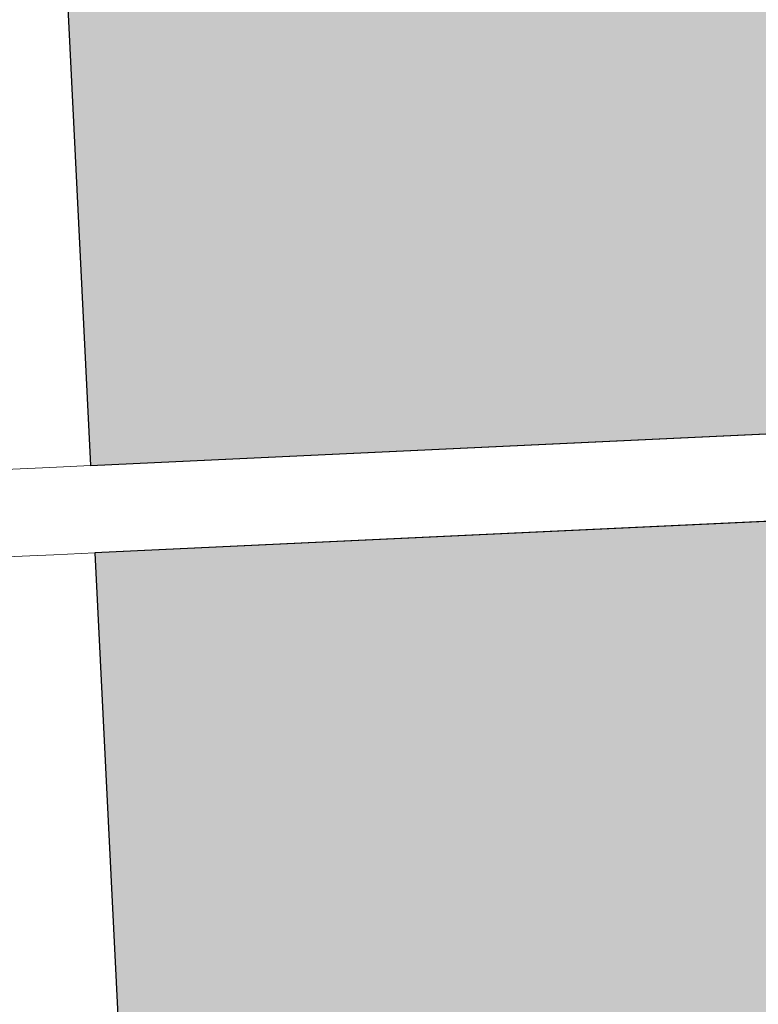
# Model space of a CAD drawing. Header units: metres. Extents: x 149090 to 149776, y 485756 to 486362.
# Tile 59 of 82: x 149625.94 to 149627.21, y 486291.86 to 486293.55. Entities that reach past the tile are written whole.
import ezdxf

# ---------------------------------------------------------------- set-up
doc = ezdxf.new("R2010")
doc.units = ezdxf.units.M
doc.header["$MEASUREMENT"] = 0
for name, color, linetype, lineweight in [('WVB-alg-onderhoek', 7, 'Continuous', 30), ('WVB-pen-brm-dik 018', 6, 'Continuous', 13), ('WVB-raster-60%', 253, 'Continuous', 30)]:
    doc.layers.add(name, color=color, linetype=linetype, lineweight=lineweight)

# ---------------------------------------------------------------- blocks, each defined once
blk = doc.blocks.new('INZET')
at = {"layer": 'WVB-raster-60%', "extrusion": (0, 0, -1)}
for points in [[(0.0199471, -0.1371082), (0.0199058, -0.1370659), (0.019785, -0.1367115), (0.0196637, -0.1363214), (0.0196126, -0.1359896), (0.0195771, -0.1356257), (0.0195586, -0.1353758), (0.0195188, -0.1350874), (0.019442, -0.1348347), (0.0192641, -0.1345383), (0.0183893, -0.1332927), (0.0187465, -0.1330629), (0.019215, -0.1327525), (0.0204326, -0.1320159), (0.0207048, -0.1318451), (0.0210132, -0.1316457), (0.0213703, -0.1314174), (0.0225346, -0.1306783), (0.0231523, -0.1302739), (0.024101, -0.1296766), (0.0258595, -0.1285548), (0.026941, -0.1278644), (0.0279938, -0.12719), (0.0291969, -0.1264314), (0.0302361, -0.1257681), (0.0313214, -0.1250739), (0.0320522, -0.1246054), (0.0322275, -0.1244942), (0.034393, -0.1279139), (0.0307039, -0.1302656), (0.0300453, -0.1306854), (0.029936, -0.1307551), (0.0255355, -0.1335571), (0.0239225, -0.1345841), (0.0217138, -0.1359921), (0.0216575, -0.136028)], [(0.0279192, -0.1445784), (0.027148, -0.1439349), (0.0260776, -0.1430005), (0.024206, -0.1413273), (0.0225286, -0.1397179), (0.0216527, -0.1388569), (0.0201613, -0.1373278), (0.0218183, -0.1362813), (0.0218751, -0.1362451), (0.0240837, -0.1348371), (0.0256966, -0.1338101), (0.0300972, -0.1310081), (0.0302066, -0.1309384), (0.0308651, -0.1305186), (0.0345535, -0.1281673), (0.0395473, -0.136053), (0.0387178, -0.1366068), (0.0376219, -0.1373545), (0.0365227, -0.138126), (0.0354236, -0.1388957), (0.0341382, -0.1398224), (0.0326886, -0.1408945), (0.0322317, -0.14125), (0.0308871, -0.1422787), (0.0295275, -0.1433224), (0.0290045, -0.1437214), (0.0280824, -0.1444475)]]:
    blk.add_hatch(color=256, dxfattribs=at).paths.add_polyline_path(points)
at = {"layer": 'WVB-pen-brm-dik 018'}
for p, q in [((-0.034393, -0.1279139), (-0.0322275, -0.1244942)), ((-0.0345114, -0.1278384), (-0.0348164, -0.1276441)), ((-0.0348164, -0.1276441), (-0.0345114, -0.1278384)), ((-0.034393, -0.1279139), (-0.0345114, -0.1278384)), ((-0.0345114, -0.1278384), (-0.034393, -0.1279139)), ((-0.0349706, -0.1279014), (-0.0346726, -0.1280914)), ((-0.0346726, -0.1280914), (-0.0349706, -0.1279014)), ((-0.0307039, -0.1302656), (-0.034393, -0.1279139)), ((-0.0346726, -0.1280914), (-0.0345535, -0.1281673)), ((-0.0345535, -0.1281673), (-0.0346726, -0.1280914)), ((-0.0395473, -0.136053), (-0.0345535, -0.1281673)), ((-0.0345535, -0.1281673), (-0.0308651, -0.1305186))]:
    blk.add_line(p, q, dxfattribs=at)
at = {"layer": 'WVB-raster-60%', "flags": 128}
for points in [[(-0.019215, -0.1327525), (-0.0204326, -0.1320159), (-0.0207048, -0.1318451), (-0.0210132, -0.1316457), (-0.0213703, -0.1314174), (-0.0225346, -0.1306783), (-0.0231523, -0.1302739), (-0.024101, -0.1296766), (-0.0258595, -0.1285548), (-0.026941, -0.1278644), (-0.0279938, -0.12719), (-0.0291969, -0.1264314), (-0.0302361, -0.1257681), (-0.0313214, -0.1250739), (-0.0320522, -0.1246054), (-0.0322275, -0.1244942), (-0.034393, -0.1279139), (-0.0307039, -0.1302656), (-0.0300453, -0.1306854), (-0.029936, -0.1307551), (-0.0255355, -0.1335571), (-0.0239225, -0.1345841), (-0.0217138, -0.1359921)], [(-0.0218751, -0.1362451), (-0.0240837, -0.1348371), (-0.0256966, -0.1338101), (-0.0300972, -0.1310081), (-0.0302066, -0.1309384), (-0.0308651, -0.1305186), (-0.0345535, -0.1281673), (-0.0395473, -0.136053), (-0.0387178, -0.1366068), (-0.0376219, -0.1373545), (-0.0365227, -0.138126), (-0.0354236, -0.1388957), (-0.0341382, -0.1398224), (-0.0326886, -0.1408945), (-0.0322317, -0.14125), (-0.0308871, -0.1422787), (-0.0295275, -0.1433224), (-0.0290045, -0.1437214), (-0.0280824, -0.1444475), (-0.0279192, -0.1445784), (-0.027148, -0.1439349)]]:
    blk.add_lwpolyline(points, dxfattribs=at)

msp = doc.modelspace()

# ---------------------------------------------------------------- linework, layer by layer
at = {"layer": 'WVB-alg-onderhoek', "lineweight": 40, "ltscale": 500}
msp.add_3dface([(149266.0511, 485765.9943), (149768.6553, 486120.415), (149603.259, 486354.9637), (149100.6548, 486000.543)], dxfattribs=at)

# ---------------------------------------------------------------- block references
at = {"layer": 'WVB-raster-60%', "xscale": 500.0000000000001, "yscale": 500.0000000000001, "zscale": 500.0000000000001, "rotation": 35.19028839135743}
msp.add_blockref('INZET', (149603.259, 486354.9637), dxfattribs=at)

doc.saveas('drawing.dxf')
